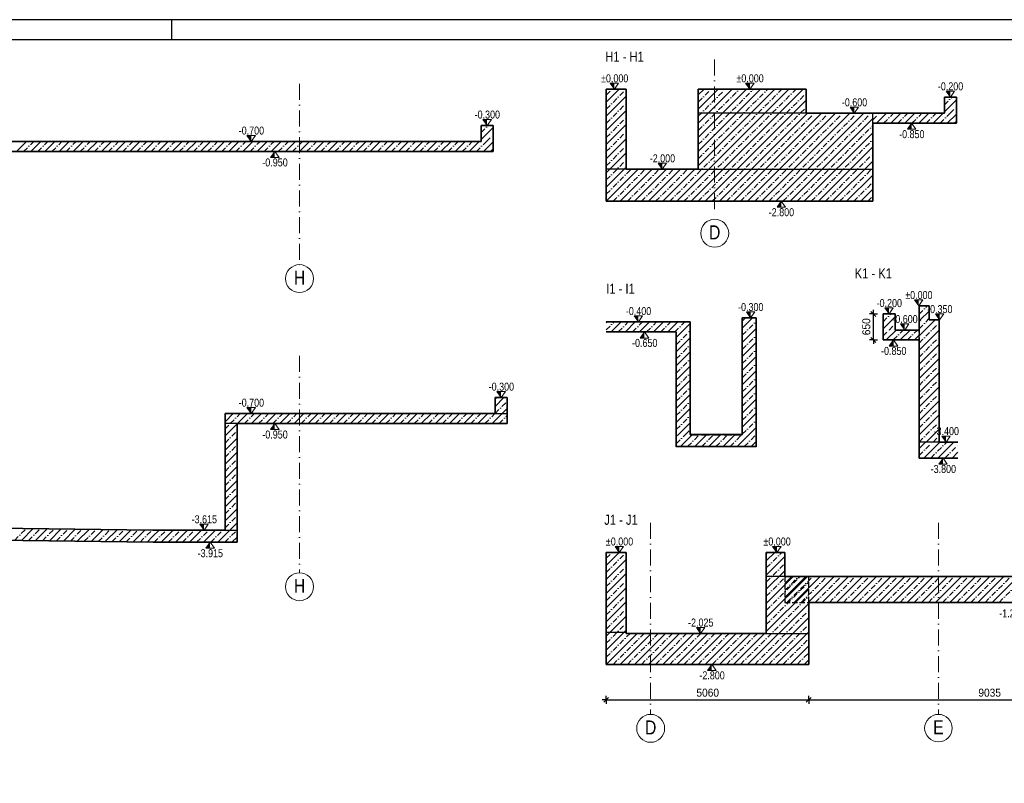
# Model space of a CAD drawing. Header units: millimetres. Extents: x 0 to 63000, y 0 to 31500.
# Tile 6 of 7: x 28653 to 47107, y 17188 to 31500. Entities that reach past the tile are written whole.
import ezdxf
from ezdxf.enums import TextEntityAlignment as Align

# ---------------------------------------------------------------- set-up
doc = ezdxf.new("R2010")
doc.units = ezdxf.units.MM
doc.header["$LTSCALE"] = 1000
for name, pattern in [('Carkovana', [0.21, 0.15, -0.06]), ('Carkovana 0.5x', [0.14, 0.1, -0.04]), ('Cerchovana 0.5x', [0.18, 0.1, -0.04, 0, -0.04]), ('Cerchovana 2x', [0.5, 0.3, -0.1, 0, -0.1]), ('Teckovana', [0.06, 0, -0.06])]:
    doc.linetypes.add(name, pattern=pattern)
for name, color, linetype in [('Architektura obecně', 7, 'Continuous'), ('Kóty 1_50', 7, 'Continuous'), ('Kóty obecně', 7, 'Continuous'), ('Standard', 7, 'Continuous')]:
    doc.layers.add(name, color=color, linetype=linetype)
for name, color, linetype, lineweight in [('Obecné05', 7, 'Continuous', 50), ('Plošné elementy obecné', 7, 'Continuous', 13), ('Rastr', 30, 'Teckovana', 18), ('Stěna', 7, 'Continuous', 35)]:
    doc.layers.add(name, color=color, linetype=linetype, lineweight=lineweight)
doc.styles.add('ARIAL', font='arial.ttf')

msp = doc.modelspace()

# ---------------------------------------------------------------- hatches: boundary and pattern name
at = {"layer": 'Kóty obecně', "linetype": 'Continuous', "lineweight": 18, "transparency": 33554687}
for points in [[(39800, 30310), (39722, 30310), (39800, 30197)], [(42338, 30310), (42259, 30310), (42338, 30197)], [(46096, 30160), (46017, 30160), (46096, 30047)], [(44296, 29860), (44217, 29860), (44296, 29747)], [(37414, 29630), (37335, 29630), (37414, 29518)], [(32992, 29330), (32913, 29330), (32992, 29218)], [(40696, 28810), (40617, 28810), (40696, 28697)], [(45502, 26247), (45423, 26247), (45502, 26134)], [(42351, 26022), (42272, 26022), (42351, 25909)], [(44948, 26097), (44869, 26097), (44948, 25984)], [(40248, 25947), (40169, 25947), (40248, 25834)], [(45893, 25984), (45815, 25984), (45893, 25872)], [(45241, 25797), (45163, 25797), (45241, 25684)], [(37676, 24530), (37598, 24530), (37676, 24418)], [(32992, 24230), (32913, 24230), (32992, 24118)], [(46016, 23697), (45937, 23697), (46016, 23584)], [(32110, 22044), (32031, 22044), (32110, 21931)], [(39891, 21628), (39812, 21628), (39891, 21516)], [(42844, 21628), (42765, 21628), (42844, 21516)], [(41414, 20110), (41335, 20110), (41414, 19997)]]:
    msp.add_hatch(color=7, dxfattribs=at).paths.add_polyline_path(points)
for points in [[(45370, 29447), (45291, 29447), (45370, 29560)], [(33434, 28918), (33355, 28918), (33434, 29030)], [(42926, 27985), (42847, 27985), (42926, 28097)], [(40363, 25534), (40285, 25534), (40363, 25647)], [(45031, 25384), (44952, 25384), (45031, 25497)], [(33434, 23818), (33355, 23818), (33434, 23930)], [(45960, 23172), (45882, 23172), (45960, 23284)], [(32222, 21594), (32144, 21594), (32222, 21706)], [(41625, 19303), (41547, 19303), (41625, 19416)]]:
    msp.add_hatch(color=7, dxfattribs=at).paths.add_polyline_path(points, flags=16)

# ---------------------------------------------------------------- linework, layer by layer
at = {"layer": 'Architektura obecně', "color": 250, "linetype": 'Carkovana 0.5x', "lineweight": -3, "true_color": 0x3b3b3b, "transparency": 33554687}
for p, q in [((45511, 25684), (45509, 25684)), ((45509, 25684), (45509, 25497)), ((45511, 25497), (45511, 25684)), ((45509, 25497), (45511, 25497)), ((41221, 23725), (41221, 23722)), ((42196, 23722), (42196, 23725)), ((42991, 21066), (42991, 20578)), ((43441, 20578), (43441, 21066)), ((42991, 20578), (43441, 20578))]:
    msp.add_line(p, q, dxfattribs=at)
at = {"layer": 'Kóty 1_50', "color": 7, "linetype": 'Continuous', "lineweight": -3, "transparency": 33554687}
for p, q in [((44698, 25939), (44608, 26029)), ((44653, 25984), (44653, 26059)), ((44653, 25984), (44578, 25984)), ((44653, 25984), (44728, 25984)), ((44653, 25497), (44578, 25497)), ((44698, 25452), (44608, 25542)), ((44653, 25497), (44728, 25497)), ((44653, 25497), (44653, 25422)), ((39646, 18754), (39646, 18829)), ((43441, 18754), (43441, 18829)), ((39646, 18754), (39571, 18754)), ((39601, 18709), (39691, 18799)), ((39646, 18754), (39646, 18679)), ((39646, 18754), (43441, 18754)), ((43396, 18709), (43486, 18799)), ((43441, 18754), (43441, 18679)), ((43441, 18754), (50217, 18754))]:
    msp.add_line(p, q, dxfattribs=at)
msp.add_lwpolyline([(44653, 25497), (44653, 25538), (44653, 25538), (44653, 25984)], dxfattribs=at)
at = {"layer": 'Kóty obecně', "color": 7, "linetype": 'Continuous', "lineweight": 18, "transparency": 33554687}
for p, q in [((39879, 30310), (39722, 30310)), ((39722, 30310), (39800, 30197)), ((39800, 30197), (39879, 30310)), ((42417, 30310), (42259, 30310)), ((42259, 30310), (42338, 30197)), ((42338, 30197), (42417, 30310)), ((46174, 30160), (46017, 30160)), ((46017, 30160), (46096, 30047)), ((46096, 30047), (46174, 30160)), ((44374, 29860), (44217, 29860)), ((44217, 29860), (44296, 29747)), ((44296, 29747), (44374, 29860)), ((37493, 29630), (37335, 29630)), ((37335, 29630), (37414, 29518)), ((37414, 29518), (37493, 29630)), ((45291, 29447), (45370, 29560)), ((45370, 29560), (45448, 29447)), ((45448, 29447), (45291, 29447)), ((33070, 29330), (32913, 29330)), ((32913, 29330), (32992, 29218)), ((32992, 29218), (33070, 29330)), ((33355, 28918), (33434, 29030)), ((33434, 29030), (33513, 28918)), ((33513, 28918), (33355, 28918)), ((40774, 28810), (40617, 28810)), ((40617, 28810), (40696, 28697)), ((40696, 28697), (40774, 28810)), ((42847, 27985), (42926, 28097)), ((42926, 28097), (43005, 27985)), ((43005, 27985), (42847, 27985)), ((45580, 26247), (45423, 26247)), ((45423, 26247), (45502, 26134)), ((45502, 26134), (45580, 26247)), ((42429, 26022), (42272, 26022)), ((42272, 26022), (42351, 25909)), ((42351, 25909), (42429, 26022)), ((45026, 26097), (44869, 26097)), ((44869, 26097), (44948, 25984)), ((44948, 25984), (45026, 26097)), ((40326, 25947), (40169, 25947)), ((40169, 25947), (40248, 25834)), ((40248, 25834), (40326, 25947)), ((45972, 25984), (45815, 25984)), ((45815, 25984), (45893, 25872)), ((45893, 25872), (45972, 25984)), ((45320, 25797), (45163, 25797)), ((45163, 25797), (45241, 25684)), ((45241, 25684), (45320, 25797)), ((40285, 25534), (40363, 25647)), ((40442, 25534), (40285, 25534)), ((40363, 25647), (40442, 25534)), ((44952, 25384), (45031, 25497)), ((45031, 25497), (45109, 25384)), ((45109, 25384), (44952, 25384)), ((37755, 24530), (37598, 24530)), ((37598, 24530), (37676, 24418)), ((37676, 24418), (37755, 24530)), ((33070, 24230), (32913, 24230)), ((32913, 24230), (32992, 24118)), ((32992, 24118), (33070, 24230)), ((33355, 23818), (33434, 23930)), ((33513, 23818), (33355, 23818)), ((33434, 23930), (33513, 23818)), ((46095, 23697), (45937, 23697)), ((45937, 23697), (46016, 23584)), ((46016, 23584), (46095, 23697)), ((45882, 23172), (45960, 23284)), ((45960, 23284), (46039, 23172)), ((46039, 23172), (45882, 23172)), ((32188, 22044), (32031, 22044)), ((32031, 22044), (32110, 21931)), ((32110, 21931), (32188, 22044)), ((32144, 21594), (32222, 21706)), ((32301, 21594), (32144, 21594)), ((32222, 21706), (32301, 21594)), ((39970, 21628), (39812, 21628)), ((39812, 21628), (39891, 21516)), ((39891, 21516), (39970, 21628)), ((42923, 21628), (42765, 21628)), ((42765, 21628), (42844, 21516)), ((42844, 21516), (42923, 21628)), ((41493, 20110), (41335, 20110)), ((41335, 20110), (41414, 19997)), ((41414, 19997), (41493, 20110)), ((41547, 19303), (41625, 19416)), ((41625, 19416), (41704, 19303)), ((41704, 19303), (41547, 19303))]:
    msp.add_line(p, q, dxfattribs=at)
at = {"layer": 'Obecné05', "color": 7, "linetype": 'Continuous', "lineweight": -3, "transparency": 33554687}
for p, q in [((43396, 29747), (41371, 29747)), ((44641, 29560), (44641, 29747)), ((40021, 28697), (39646, 28697)), ((41371, 28697), (44641, 28697)), ((37564, 24118), (37789, 24118)), ((32726, 23930), (32501, 23930)), ((45883, 23584), (45509, 23584)), ((32501, 21931), (32726, 21931)), ((42991, 21066), (42646, 21066)), ((40021, 20016), (39646, 20016)), ((42646, 19997), (43441, 19997))]:
    msp.add_line(p, q, dxfattribs=at)
at = {"layer": 'Plošné elementy obecné', "color": 7, "linetype": 'Continuous', "lineweight": 35, "transparency": 33554687}
for p, q in [((40958, 23497), (40958, 23500)), ((42458, 23500), (42458, 23497))]:
    msp.add_line(p, q, dxfattribs=at)
at = {"layer": 'Rastr', "color": 7, "linetype": 'Cerchovana 2x', "lineweight": 5, "transparency": 33554687}
for p, q in [((41678, 30751), (41678, 27759)), ((33896, 30297), (33896, 26880)), ((33896, 25197), (33896, 21134)), ((40478, 22070), (40478, 18480)), ((45871, 22070), (45871, 18480))]:
    msp.add_line(p, q, dxfattribs=at)
at = {"layer": 'Rastr', "color": 7, "linetype": 'Continuous', "lineweight": 18, "transparency": 33554687}
for centre, radius in [((41679, 27498), 262), ((33897, 26647), 262), ((33897, 20872), 262), ((40479, 18218), 262), ((45872, 18222), 258)]:
    msp.add_circle(centre, radius, dxfattribs=at)
at = {"layer": 'Standard', "color": 250, "linetype": 'Cerchovana 0.5x', "lineweight": 5, "true_color": 0x2d2d2d, "transparency": 33554687}
for p, q in [((39646, 30087), (39756, 30197)), ((39646, 29822), (40021, 30197)), ((40838, 28097), (42938, 30197)), ((41103, 28097), (43203, 30197)), ((41368, 28097), (43396, 30125)), ((41371, 29956), (41612, 30197)), ((41371, 29691), (41877, 30197)), ((41371, 29426), (42142, 30197)), ((41371, 29161), (42407, 30197)), ((41371, 28895), (42672, 30197)), ((39646, 29557), (40021, 29932)), ((41633, 28097), (43396, 29860)), ((41898, 28097), (43548, 29747)), ((42163, 28097), (43813, 29747)), ((42429, 28097), (44079, 29747)), ((42694, 28097), (44344, 29747)), ((42959, 28097), (44609, 29747)), ((39646, 29292), (40021, 29667)), ((39646, 29027), (40021, 29402)), ((43224, 28097), (44641, 29514)), ((43489, 28097), (44641, 29249)), ((39646, 28761), (40021, 29136)), ((43754, 28097), (44641, 28983)), ((39646, 28496), (40021, 28871)), ((39646, 28231), (40112, 28697)), ((39777, 28097), (40377, 28697)), ((40042, 28097), (40642, 28697)), ((40307, 28097), (40907, 28697)), ((40572, 28097), (41172, 28697)), ((44020, 28097), (44641, 28718)), ((44285, 28097), (44641, 28453)), ((44550, 28097), (44641, 28188)), ((39646, 21406), (39756, 21516)), ((39646, 21141), (40021, 21516)), ((42646, 21489), (42672, 21516)), ((42646, 21224), (42938, 21516)), ((39646, 20876), (40021, 21251)), ((42646, 20959), (42991, 21304)), ((42646, 20694), (43018, 21066)), ((42646, 20429), (43283, 21066)), ((42991, 20801), (43256, 21066)), ((43034, 20578), (43521, 21066)), ((43299, 20578), (43786, 21066)), ((43564, 20578), (44051, 21066)), ((43829, 20578), (44317, 21066)), ((44094, 20578), (44582, 21066)), ((44359, 20578), (44847, 21066)), ((44625, 20578), (45112, 21066)), ((44890, 20578), (45377, 21066)), ((45155, 20578), (45642, 21066)), ((45420, 20578), (45908, 21066)), ((45685, 20578), (46173, 21066)), ((45950, 20578), (46438, 21066)), ((46216, 20578), (46703, 21066)), ((46481, 20578), (46968, 21066)), ((46746, 20578), (47233, 21066)), ((47011, 20578), (47499, 21066)), ((39646, 20610), (40021, 20985)), ((42646, 20163), (43441, 20958)), ((39646, 20345), (40021, 20720)), ((42163, 19416), (43441, 20693)), ((39646, 20080), (40021, 20455)), ((42429, 19416), (43441, 20428)), ((39646, 19815), (40021, 20190)), ((42694, 19416), (43441, 20163)), ((39646, 19550), (40093, 19997)), ((39777, 19416), (40358, 19997)), ((40042, 19416), (40623, 19997)), ((40307, 19416), (40888, 19997)), ((40572, 19416), (41154, 19997)), ((40838, 19416), (41419, 19997)), ((41103, 19416), (41684, 19997)), ((41368, 19416), (41949, 19997)), ((41633, 19416), (42214, 19997)), ((41898, 19416), (42479, 19997)), ((42959, 19416), (43441, 19898)), ((43224, 19416), (43441, 19633))]:
    msp.add_line(p, q, dxfattribs=at)
at = {"layer": 'Standard', "color": 250, "linetype": 'Continuous', "lineweight": 5, "true_color": 0x2d2d2d, "transparency": 33554687}
for p, q in [((39646, 29955), (39888, 30197)), ((40970, 28097), (43070, 30197)), ((41235, 28097), (43335, 30197)), ((41371, 30089), (41479, 30197)), ((41371, 29824), (41744, 30197)), ((41371, 29558), (42009, 30197)), ((41371, 29293), (42275, 30197)), ((41371, 29028), (42540, 30197)), ((41371, 28763), (42805, 30197)), ((39646, 29689), (40021, 30064)), ((41500, 28097), (43396, 29992)), ((39646, 29424), (40021, 29799)), ((41766, 28097), (43416, 29747)), ((42031, 28097), (43681, 29747)), ((42296, 28097), (43946, 29747)), ((42561, 28097), (44211, 29747)), ((42826, 28097), (44476, 29747)), ((39646, 29159), (40021, 29534)), ((43091, 28097), (44641, 29646)), ((43357, 28097), (44641, 29381)), ((39646, 28894), (40021, 29269)), ((39646, 28629), (40021, 29004)), ((43622, 28097), (44641, 29116)), ((43887, 28097), (44641, 28851)), ((39646, 28364), (40021, 28739)), ((39646, 28099), (40244, 28697)), ((39909, 28097), (40509, 28697)), ((40175, 28097), (40775, 28697)), ((40440, 28097), (41040, 28697)), ((40705, 28097), (41305, 28697)), ((44152, 28097), (44641, 28586)), ((44417, 28097), (44641, 28321)), ((39646, 21273), (39888, 21516)), ((42646, 21357), (42805, 21516)), ((42646, 21091), (42991, 21436)), ((39646, 21008), (40021, 21383)), ((39646, 20743), (40021, 21118)), ((42646, 20826), (42991, 21171)), ((42646, 20561), (43150, 21066)), ((42646, 20296), (43416, 21066)), ((42991, 20933), (43123, 21066)), ((42991, 20668), (43388, 21066)), ((43166, 20578), (43654, 21066)), ((43431, 20578), (43919, 21066)), ((43696, 20578), (44184, 21066)), ((43962, 20578), (44449, 21066)), ((44227, 20578), (44714, 21066)), ((44492, 20578), (44979, 21066)), ((44757, 20578), (45245, 21066)), ((45022, 20578), (45510, 21066)), ((45287, 20578), (45775, 21066)), ((45553, 20578), (46040, 21066)), ((45818, 20578), (46305, 21066)), ((46083, 20578), (46570, 21066)), ((46348, 20578), (46836, 21066)), ((46613, 20578), (47101, 21066)), ((46878, 20578), (47366, 21066)), ((39646, 20478), (40021, 20853)), ((42646, 20031), (43441, 20826)), ((39646, 20213), (40021, 20588)), ((42296, 19416), (43441, 20561)), ((39646, 19948), (40021, 20323)), ((42561, 19416), (43441, 20295)), ((39646, 19682), (40021, 20057)), ((39646, 19417), (40226, 19997)), ((39909, 19416), (40491, 19997)), ((40175, 19416), (40756, 19997)), ((40440, 19416), (41021, 19997)), ((40705, 19416), (41286, 19997)), ((40970, 19416), (41551, 19997)), ((41235, 19416), (41817, 19997)), ((41500, 19416), (42082, 19997)), ((41766, 19416), (42347, 19997)), ((42031, 19416), (42612, 19997)), ((42826, 19416), (43441, 20030)), ((43091, 19416), (43441, 19765)), ((43357, 19416), (43441, 19500))]:
    msp.add_line(p, q, dxfattribs=at)
at = {"layer": 'Standard', "color": 7, "linetype": 'Continuous', "lineweight": 35, "transparency": 33554687}
for p, q in [((39646, 30197), (39646, 28097)), ((40021, 30197), (39646, 30197)), ((40021, 28697), (40021, 30197)), ((41371, 30197), (41371, 28697)), ((43396, 30197), (41371, 30197)), ((43396, 29747), (43396, 30197)), ((45983, 30047), (45983, 29747)), ((46208, 30047), (45983, 30047)), ((46208, 29747), (46208, 30047)), ((44641, 29747), (43396, 29747)), ((45983, 29747), (44641, 29747)), ((46208, 29560), (46208, 29747)), ((44641, 28097), (44641, 29560)), ((44641, 29560), (46208, 29560)), ((37301, 29518), (37301, 29218)), ((37526, 29518), (37301, 29518)), ((37526, 29218), (37526, 29518)), ((37301, 29218), (26704, 29218)), ((37526, 29030), (37526, 29218)), ((26966, 29030), (37526, 29030)), ((41371, 28697), (40021, 28697)), ((39646, 28097), (44641, 28097)), ((45509, 26134), (45509, 25872)), ((45697, 26134), (45509, 26134)), ((45697, 25872), (45697, 26134)), ((42196, 25909), (42196, 23725)), ((42458, 25909), (42196, 25909)), ((42458, 23725), (42458, 25909)), ((44836, 25984), (44836, 25684)), ((45061, 25984), (44836, 25984)), ((45061, 25684), (45061, 25984)), ((45509, 25872), (45509, 25684)), ((45883, 25872), (45697, 25872)), ((45883, 23584), (45883, 25872)), ((41221, 25834), (39646, 25834)), ((41221, 25647), (41221, 25834)), ((44836, 25684), (44836, 25497)), ((45509, 25684), (45061, 25684)), ((39646, 25647), (40958, 25647)), ((40958, 25647), (40958, 23725)), ((41221, 23725), (41221, 25647)), ((44836, 25497), (45509, 25497)), ((45509, 25497), (45509, 23584)), ((37564, 24418), (37564, 24118)), ((37789, 24418), (37564, 24418)), ((37789, 24118), (37789, 24418)), ((32501, 24118), (32501, 23930)), ((37564, 24118), (32501, 24118)), ((37789, 23930), (37789, 24118)), ((32501, 23930), (32501, 21931)), ((32501, 23930), (32501, 23930)), ((32726, 21931), (32726, 23930)), ((32726, 23930), (37789, 23930)), ((40958, 23725), (40958, 23500)), ((42196, 23725), (41221, 23725)), ((42458, 23500), (42458, 23725)), ((40958, 23500), (42458, 23500)), ((45509, 23584), (45509, 23284)), ((46237, 23584), (45883, 23584)), ((45509, 23284), (46237, 23284)), ((31151, 21931), (26704, 21991)), ((32501, 21931), (31151, 21931)), ((32726, 21706), (32726, 21931)), ((26704, 21766), (31151, 21706)), ((31151, 21706), (32726, 21706)), ((39646, 21516), (39646, 19416)), ((40021, 21516), (39646, 21516)), ((40021, 19997), (40021, 21516)), ((42646, 21516), (42646, 19997)), ((42991, 21516), (42646, 21516)), ((42991, 21066), (42991, 21516)), ((43441, 21066), (42991, 21066)), ((50217, 21066), (42991, 21066)), ((43441, 19416), (43441, 20578)), ((43441, 20578), (50217, 20578)), ((42646, 19997), (40021, 19997)), ((39646, 19416), (43441, 19416))]:
    msp.add_line(p, q, dxfattribs=at)
at = {"layer": 'Standard', "color": 7, "linetype": 'Cerchovana 0.5x', "lineweight": 5, "transparency": 33554687}
for p, q in [((45983, 29903), (46128, 30047)), ((44641, 29621), (44767, 29747)), ((44845, 29560), (45032, 29747)), ((45110, 29560), (45297, 29747)), ((45375, 29560), (45562, 29747)), ((45640, 29560), (45828, 29747)), ((45905, 29560), (46093, 29747)), ((46093, 29747), (46208, 29863)), ((46170, 29560), (46208, 29597)), ((37301, 29384), (37435, 29518)), ((37400, 29218), (37526, 29344)), ((28727, 29030), (28915, 29218)), ((28992, 29030), (29180, 29218)), ((29257, 29030), (29445, 29218)), ((29523, 29030), (29710, 29218)), ((29788, 29030), (29975, 29218)), ((30053, 29030), (30240, 29218)), ((30318, 29030), (30506, 29218)), ((30583, 29030), (30771, 29218)), ((30848, 29030), (31036, 29218)), ((31114, 29030), (31301, 29218)), ((31379, 29030), (31566, 29218)), ((31644, 29030), (31831, 29218)), ((31909, 29030), (32097, 29218)), ((32174, 29030), (32362, 29218)), ((32439, 29030), (32627, 29218)), ((32705, 29030), (32892, 29218)), ((32970, 29030), (33157, 29218)), ((33235, 29030), (33422, 29218)), ((33500, 29030), (33688, 29218)), ((33765, 29030), (33953, 29218)), ((34030, 29030), (34218, 29218)), ((34296, 29030), (34483, 29218)), ((34561, 29030), (34748, 29218)), ((34826, 29030), (35013, 29218)), ((35091, 29030), (35279, 29218)), ((35356, 29030), (35544, 29218)), ((35621, 29030), (35809, 29218)), ((35887, 29030), (36074, 29218)), ((36152, 29030), (36339, 29218)), ((36417, 29030), (36604, 29218)), ((36682, 29030), (36870, 29218)), ((36947, 29030), (37135, 29218)), ((37212, 29030), (37400, 29218)), ((37478, 29030), (37526, 29079)), ((45509, 25981), (45662, 26134)), ((42196, 25850), (42255, 25909)), ((42196, 25585), (42458, 25848)), ((44836, 25839), (44982, 25984)), ((45509, 25706), (45675, 25872)), ((45665, 25872), (45697, 25904)), ((39646, 25687), (39794, 25834)), ((39871, 25647), (40059, 25834)), ((40136, 25647), (40324, 25834)), ((40402, 25647), (40589, 25834)), ((40667, 25647), (40854, 25834)), ((40932, 25647), (41119, 25834)), ((41197, 25647), (41221, 25671)), ((44836, 25573), (44947, 25684)), ((44947, 25684), (45061, 25798)), ((45025, 25497), (45212, 25684)), ((45290, 25497), (45477, 25684)), ((45509, 25440), (45883, 25814)), ((40958, 25408), (41197, 25647)), ((42196, 25320), (42458, 25582)), ((45509, 25175), (45883, 25549)), ((40958, 25143), (41221, 25406)), ((42196, 25055), (42458, 25317)), ((45509, 24910), (45883, 25284)), ((40958, 24878), (41221, 25140)), ((42196, 24790), (42458, 25052)), ((45509, 24645), (45883, 25019)), ((40958, 24613), (41221, 24875)), ((42196, 24524), (42458, 24787)), ((45509, 24380), (45883, 24754)), ((40958, 24348), (41221, 24610)), ((37564, 24386), (37596, 24418)), ((42196, 24259), (42458, 24522)), ((45509, 24115), (45883, 24489)), ((37564, 24121), (37789, 24346)), ((40958, 24082), (41221, 24345)), ((42196, 23994), (42458, 24257)), ((45509, 23849), (45883, 24223)), ((32501, 24096), (32523, 24118)), ((32600, 23930), (32788, 24118)), ((32866, 23930), (33053, 24118)), ((33131, 23930), (33318, 24118)), ((33396, 23930), (33583, 24118)), ((33661, 23930), (33849, 24118)), ((33926, 23930), (34114, 24118)), ((34191, 23930), (34379, 24118)), ((34457, 23930), (34644, 24118)), ((34722, 23930), (34909, 24118)), ((34987, 23930), (35174, 24118)), ((35252, 23930), (35440, 24118)), ((35517, 23930), (35705, 24118)), ((35782, 23930), (35970, 24118)), ((36048, 23930), (36235, 24118)), ((36313, 23930), (36500, 24118)), ((36578, 23930), (36765, 24118)), ((36843, 23930), (37031, 24118)), ((37108, 23930), (37296, 24118)), ((37373, 23930), (37561, 24118)), ((37639, 23930), (37789, 24081)), ((40958, 23817), (41221, 24080)), ((42196, 23729), (42458, 23991)), ((32501, 23830), (32600, 23930)), ((41132, 23725), (41221, 23815)), ((45509, 23584), (45883, 23958)), ((32501, 23565), (32726, 23790)), ((40958, 23552), (41132, 23725)), ((41172, 23500), (41397, 23725)), ((41437, 23500), (41662, 23725)), ((41702, 23500), (41927, 23725)), ((41967, 23500), (42192, 23725)), ((42233, 23500), (42458, 23725)), ((42458, 23725), (42458, 23726)), ((45774, 23584), (45883, 23693)), ((32501, 23300), (32726, 23525)), ((45509, 23330), (45764, 23584)), ((45729, 23284), (46029, 23584)), ((45994, 23284), (46237, 23527)), ((32501, 23035), (32726, 23260)), ((32501, 22770), (32726, 22995)), ((32501, 22505), (32726, 22730)), ((32501, 22239), (32726, 22464)), ((32501, 21974), (32726, 22199)), ((28555, 21741), (28777, 21963)), ((28817, 21738), (29039, 21960)), ((29079, 21734), (29301, 21956)), ((29340, 21731), (29562, 21953)), ((29602, 21727), (29824, 21949)), ((29864, 21724), (30086, 21946)), ((30125, 21720), (30347, 21942)), ((30387, 21717), (30609, 21939)), ((30649, 21713), (30871, 21935)), ((30910, 21710), (31132, 21932)), ((31172, 21706), (31397, 21931)), ((31437, 21706), (31662, 21931)), ((31702, 21706), (31927, 21931)), ((31968, 21706), (32193, 21931)), ((32233, 21706), (32458, 21931)), ((32498, 21706), (32723, 21931)), ((32723, 21931), (32726, 21934))]:
    msp.add_line(p, q, dxfattribs=at)
at = {"layer": 'Standard', "color": 7, "linetype": 'Continuous', "lineweight": 5, "transparency": 33554687}
for p, q in [((45983, 30035), (45995, 30047)), ((45983, 29770), (46208, 29995)), ((44712, 29560), (44900, 29747)), ((44977, 29560), (45165, 29747)), ((45242, 29560), (45430, 29747)), ((45508, 29560), (45695, 29747)), ((45773, 29560), (45960, 29747)), ((46038, 29560), (46208, 29730)), ((37301, 29517), (37302, 29518)), ((37301, 29252), (37526, 29477)), ((28594, 29030), (28782, 29218)), ((28860, 29030), (29047, 29218)), ((29125, 29030), (29312, 29218)), ((29390, 29030), (29577, 29218)), ((29655, 29030), (29843, 29218)), ((29920, 29030), (30108, 29218)), ((30185, 29030), (30373, 29218)), ((30451, 29030), (30638, 29218)), ((30716, 29030), (30903, 29218)), ((30981, 29030), (31168, 29218)), ((31246, 29030), (31434, 29218)), ((31511, 29030), (31699, 29218)), ((31776, 29030), (31964, 29218)), ((32042, 29030), (32229, 29218)), ((32307, 29030), (32494, 29218)), ((32572, 29030), (32759, 29218)), ((32837, 29030), (33025, 29218)), ((33102, 29030), (33290, 29218)), ((33367, 29030), (33555, 29218)), ((33633, 29030), (33820, 29218)), ((33898, 29030), (34085, 29218)), ((34163, 29030), (34350, 29218)), ((34428, 29030), (34616, 29218)), ((34693, 29030), (34881, 29218)), ((34958, 29030), (35146, 29218)), ((35224, 29030), (35411, 29218)), ((35489, 29030), (35676, 29218)), ((35754, 29030), (35941, 29218)), ((36019, 29030), (36207, 29218)), ((36284, 29030), (36472, 29218)), ((36549, 29030), (36737, 29218)), ((36815, 29030), (37002, 29218)), ((37080, 29030), (37267, 29218)), ((37345, 29030), (37526, 29212)), ((45509, 26114), (45529, 26134)), ((45532, 25872), (45697, 26036)), ((42196, 25718), (42388, 25909)), ((44836, 25971), (44849, 25984)), ((44836, 25706), (45061, 25931)), ((45509, 25573), (45808, 25872)), ((45509, 25838), (45543, 25872)), ((39646, 25819), (39661, 25834)), ((39739, 25647), (39926, 25834)), ((40004, 25647), (40191, 25834)), ((40269, 25647), (40456, 25834)), ((40534, 25647), (40722, 25834)), ((40799, 25647), (40987, 25834)), ((41064, 25647), (41221, 25803)), ((42196, 25452), (42458, 25715)), ((44892, 25497), (45079, 25684)), ((45157, 25497), (45345, 25684)), ((45509, 25308), (45883, 25682)), ((40958, 25541), (41064, 25647)), ((40958, 25276), (41221, 25538)), ((45422, 25497), (45511, 25586)), ((42196, 25187), (42458, 25450)), ((45509, 25043), (45883, 25417)), ((40958, 25010), (41221, 25273)), ((42196, 24922), (42458, 25185)), ((45509, 24778), (45883, 25151)), ((40958, 24745), (41221, 25008)), ((42196, 24657), (42458, 24919)), ((40958, 24480), (41221, 24743)), ((45509, 24512), (45883, 24886)), ((42196, 24392), (42458, 24654)), ((45509, 24247), (45883, 24621)), ((37564, 24253), (37728, 24418)), ((40958, 24215), (41221, 24477)), ((42196, 24127), (42458, 24389)), ((37693, 24118), (37789, 24213)), ((40958, 23950), (41221, 24212)), ((45509, 23982), (45883, 24356)), ((32501, 23964), (32655, 24118)), ((32733, 23930), (32920, 24118)), ((32998, 23930), (33186, 24118)), ((33263, 23930), (33451, 24118)), ((33528, 23930), (33716, 24118)), ((33794, 23930), (33981, 24118)), ((34059, 23930), (34246, 24118)), ((34324, 23930), (34511, 24118)), ((34589, 23930), (34777, 24118)), ((34854, 23930), (35042, 24118)), ((35119, 23930), (35307, 24118)), ((35385, 23930), (35572, 24118)), ((35650, 23930), (35837, 24118)), ((35915, 23930), (36102, 24118)), ((36180, 23930), (36368, 24118)), ((36445, 23930), (36633, 24118)), ((36710, 23930), (36898, 24118)), ((36976, 23930), (37163, 24118)), ((37241, 23930), (37428, 24118)), ((37506, 23930), (37693, 24118)), ((42196, 23861), (42458, 24124)), ((45509, 23717), (45883, 24091)), ((32501, 23698), (32726, 23923)), ((37771, 23930), (37789, 23948)), ((40999, 23725), (41221, 23947)), ((42325, 23725), (42458, 23859)), ((45642, 23584), (45883, 23826)), ((32501, 23433), (32726, 23658)), ((40958, 23685), (40999, 23725)), ((41039, 23500), (41264, 23725)), ((41304, 23500), (41529, 23725)), ((41570, 23500), (41795, 23725)), ((41835, 23500), (42060, 23725)), ((42100, 23500), (42325, 23725)), ((42365, 23500), (42458, 23594)), ((45509, 23462), (45631, 23584)), ((45596, 23284), (45896, 23584)), ((45861, 23284), (46161, 23584)), ((32501, 23168), (32726, 23393)), ((46127, 23284), (46237, 23395)), ((32501, 22902), (32726, 23127)), ((32501, 22637), (32726, 22862)), ((32501, 22372), (32726, 22597)), ((32501, 22107), (32726, 22332)), ((28686, 21740), (28908, 21962)), ((32590, 21931), (32726, 22067)), ((28948, 21736), (29170, 21958)), ((29210, 21733), (29432, 21955)), ((29471, 21729), (29693, 21951)), ((29733, 21726), (29955, 21948)), ((29994, 21722), (30216, 21944)), ((30256, 21718), (30478, 21940)), ((30518, 21715), (30740, 21937)), ((30779, 21711), (31001, 21933)), ((31041, 21708), (31151, 21818)), ((31151, 21818), (31265, 21931)), ((31305, 21706), (31530, 21931)), ((31570, 21706), (31795, 21931)), ((31835, 21706), (32060, 21931)), ((32100, 21706), (32325, 21931)), ((32365, 21706), (32590, 21931)), ((32631, 21706), (32726, 21802))]:
    msp.add_line(p, q, dxfattribs=at)
at = {"layer": 'Standard', "color": 250, "linetype": 'Carkovana', "lineweight": -3, "true_color": 0x2d2d2d, "transparency": 33554687}
msp.add_line((41221, 23722), (42196, 23722), dxfattribs=at)
at = {"layer": 'Stěna', "color": 7, "linetype": 'Continuous', "lineweight": -3, "transparency": 33554687}
msp.add_line((31500, 31500), (31500, 31125), dxfattribs=at)
for points in [[(0, 0), (63000, 0), (63000, 31500), (0, 31500), (0, 0)], [(375, 375), (62625, 375), (62625, 31125), (375, 31125), (375, 375)]]:
    msp.add_lwpolyline(points, close=True, dxfattribs=at)

# ---------------------------------------------------------------- texts
at = {"layer": 'Kóty 1_50', "color": 7, "linetype": 'Continuous', "lineweight": 5, "transparency": 33554687, "style": 'ARIAL', "width": 0.909877}
msp.add_text('650', height=150, rotation=90, dxfattribs=at).set_placement((44595, 25586), (44595, 25904), align=Align.FIT)
at = {"layer": 'Kóty 1_50', "color": 7, "linetype": 'Continuous', "lineweight": 5, "transparency": 33554687, "style": 'ARIAL', "width": 0.909884}
for s, p, p2 in [('5060', (41336, 18812), (41760, 18812)), ('9035', (46621, 18812), (47044, 18812))]:
    msp.add_text(s, height=150, dxfattribs=at).set_placement(p, p2, align=Align.FIT)
at = {"layer": 'Kóty obecně', "color": 7, "linetype": 'Continuous', "lineweight": 5, "transparency": 33554687, "style": 'ARIAL'}
for s, width, p, p2 in [('±0.000', 0.800646, (39549, 30326), (40060, 30326)), ('±0.000', 0.800646, (42086, 30326), (42597, 30326)), ('-0.200', 0.800514, (45862, 30176), (46337, 30176)), ('-0.600', 0.800514, (44062, 29876), (44537, 29876)), ('-0.300', 0.800529, (37180, 29647), (37655, 29647)), ('-0.700', 0.800529, (32758, 29347), (33233, 29347)), ('-0.850', 0.800529, (45136, 29280), (45611, 29280)), ('-2.000', 0.800529, (40462, 28826), (40937, 28826)), ('-0.950', 0.800529, (33200, 28750), (33676, 28750)), ('-2.800', 0.800521, (42692, 27817), (43167, 27817)), ('±0.000', 0.80066, (45250, 26264), (45761, 26264)), ('-0.200', 0.800529, (44714, 26114), (45189, 26114)), ('-0.400', 0.800529, (40014, 25964), (40489, 25964)), ('-0.300', 0.800529, (42117, 26039), (42592, 26039)), ('-0.350', 0.800529, (45660, 26001), (46135, 26001)), ('-0.600', 0.800529, (45008, 25814), (45483, 25814)), ('-0.650', 0.800529, (40130, 25367), (40605, 25367)), ('-0.850', 0.800529, (44797, 25217), (45272, 25217)), ('-0.300', 0.800529, (37443, 24547), (37918, 24547)), ('-0.700', 0.800514, (32758, 24247), (33233, 24247)), ('-3.400', 0.800529, (45782, 23714), (46257, 23714)), ('-0.950', 0.800529, (33200, 23650), (33676, 23650)), ('-3.800', 0.800529, (45727, 23004), (46202, 23004)), ('-3.615', 0.800529, (31875, 22061), (32350, 22061)), ('±0.000', 0.800646, (39639, 21645), (40151, 21645)), ('±0.000', 0.800646, (42592, 21645), (43104, 21645)), ('-3.915', 0.800521, (31988, 21426), (32463, 21426)), ('-1.250', 0.800521, (47012, 20298), (47487, 20298)), ('-2.025', 0.800521, (41180, 20126), (41655, 20126)), ('-2.800', 0.800529, (41392, 19136), (41867, 19136))]:
    msp.add_text(s, height=150, dxfattribs=dict(at, width=width)).set_placement(p, p2, align=Align.FIT)
at = {"layer": 'Rastr', "color": 7, "linetype": 'Continuous', "lineweight": 18, "transparency": 33554687, "style": 'ARIAL'}
for s, width, p, p2 in [('D', 0.800913, (41573, 27383), (41785, 27383)), ('H', 0.800896, (33792, 26533), (34003, 26533)), ('H', 0.800896, (33792, 20758), (34003, 20758)), ('D', 0.800913, (40373, 18104), (40585, 18104)), ('E', 0.800996, (45774, 18108), (45970, 18108))]:
    msp.add_text(s, height=262, dxfattribs=dict(at, width=width)).set_placement(p, p2, align=Align.FIT)
at = {"layer": 'Standard', "color": 7, "linetype": 'Continuous', "lineweight": -3, "transparency": 33554687, "style": 'ARIAL'}
for s, width, p, p2 in [('H1 - H1', 0.800577, (39628, 30714), (40350, 30714)), ('K1 - K1', 0.800608, (44302, 26651), (45001, 26651)), ('I1 - I1', 0.800253, (39646, 26364), (40181, 26364)), ('J1 - J1', 0.800594, (39608, 22033), (40237, 22033))]:
    msp.add_text(s, height=187.5, dxfattribs=dict(at, width=width)).set_placement(p, p2, align=Align.FIT)

doc.saveas('drawing.dxf')
